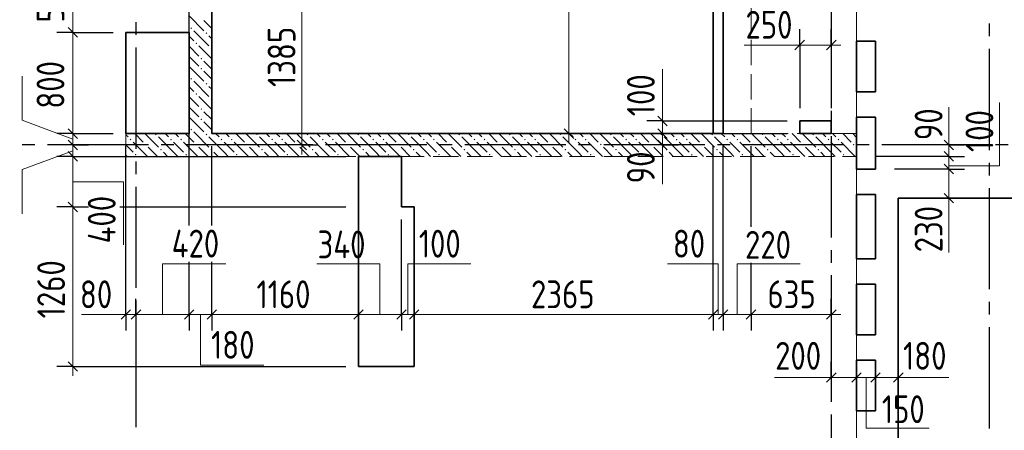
# Model space of a CAD drawing. Header units: millimetres. Extents: x 0 to 31317, y 0 to 42000.
# Tile 6 of 12: x 15404 to 23193, y 22376 to 25620. Entities that reach past the tile are written whole.
import ezdxf

# ---------------------------------------------------------------- set-up
doc = ezdxf.new("R2010")
doc.units = ezdxf.units.MM
doc.linetypes.add('______2', pattern=[270, 200, -70])
doc.linetypes.add('______5', pattern=[1100, 800, -100, 100, -100])
for name, color, linetype, lineweight in [('Standard', 7, 'Continuous', 25), ('ЖБ Балка Вышележаща', 7, 'Continuous', 25), ('Оси', 40, '______5', 18), ('Размерная выноска', 7, 'Continuous', 13)]:
    doc.layers.add(name, color=color, linetype=linetype, lineweight=lineweight)
for name, color, linetype, lineweight, true_color in [('ЖБ Балка Нижележащая', 7, '______2', 25, 0x8c8cff), ('ЖБ Перекрытие верхний уровень', 7, 'Continuous', 25, 0xe0e0ff), ('ЖБ Стена верхний уровень', 7, 'Continuous', 25, 0x006e00)]:
    doc.layers.add(name, color=color, linetype=linetype, lineweight=lineweight, true_color=true_color)
doc.styles.add('GOST 2.304-81', font='txt')

msp = doc.modelspace()

# ---------------------------------------------------------------- hatches: boundary and pattern name
at = {"layer": 'ЖБ Стена верхний уровень', "linetype": 'Continuous', "lineweight": 18, "transparency": 33554687}
for points in [[(16754.4, 25553.1), (16760.9, 25559.6), (16767.4, 25553.1), (16760.9, 25546.6)], [(16874.5, 25513.1), (16881, 25519.6), (16887.5, 25513.1), (16881, 25506.6)], [(16794.5, 25433.1), (16801, 25439.6), (16807.5, 25433.1), (16801, 25426.6)], [(16914.5, 25393.1), (16921, 25399.6), (16924, 25396.6), (16924, 25389.7), (16921, 25386.6)], [(16834.5, 25313.1), (16840.9, 25319.6), (16847.4, 25313.1), (16840.9, 25306.6)], [(16834.5, 25233.1), (16840.9, 25239.6), (16847.4, 25233.1), (16840.9, 25226.6)], [(16754.4, 25153.1), (16760.9, 25159.6), (16767.4, 25153.1), (16760.9, 25146.6)], [(16874.5, 25113.1), (16881, 25119.6), (16887.5, 25113.1), (16881, 25106.6)], [(16794.5, 25033.1), (16801, 25039.6), (16807.5, 25033.1), (16801, 25026.6)], [(16914.5, 24993.1), (16921, 24999.6), (16924, 24996.6), (16924, 24989.7), (16921, 24986.6)], [(16834.5, 24913.1), (16840.9, 24919.6), (16847.4, 24913.1), (16840.9, 24906.6)], [(16834.5, 24833.1), (16840.9, 24839.6), (16847.4, 24833.1), (16840.9, 24826.6)], [(16474.5, 24713.1), (16481, 24719.6), (16487.5, 24713.1), (16481, 24706.6)], [(16754.4, 24753.1), (16760.9, 24759.6), (16767.4, 24753.1), (16760.9, 24746.6)], [(16874.5, 24713.1), (16881, 24719.6), (16887.5, 24713.1), (16881, 24706.6)], [(17274.5, 24713.1), (17281, 24719.6), (17287.5, 24713.1), (17281, 24706.6)], [(17674.5, 24713.1), (17681, 24719.6), (17687.5, 24713.1), (17681, 24706.6)], [(18074.5, 24713.1), (18081, 24719.6), (18087.5, 24713.1), (18081, 24706.6)], [(18474.5, 24713.1), (18481, 24719.6), (18487.5, 24713.1), (18481, 24706.6)], [(18874.5, 24713.1), (18881, 24719.6), (18887.5, 24713.1), (18881, 24706.6)], [(19274.5, 24713.1), (19281, 24719.6), (19287.5, 24713.1), (19281, 24706.6)], [(19674.5, 24713.1), (19681, 24719.6), (19687.5, 24713.1), (19681, 24706.6)], [(20074.5, 24713.1), (20081, 24719.6), (20087.5, 24713.1), (20081, 24706.6)], [(20474.5, 24713.1), (20481, 24719.6), (20487.5, 24713.1), (20481, 24706.6)], [(20874.5, 24713.1), (20881, 24719.6), (20887.5, 24713.1), (20881, 24706.6)], [(21274.5, 24713.1), (21281, 24719.6), (21287.5, 24713.1), (21281, 24706.6)], [(21674.5, 24713.1), (21681, 24719.6), (21687.5, 24713.1), (21681, 24706.6)], [(16274.5, 24673.1), (16281, 24679.6), (16287.5, 24673.1), (16281, 24666.6)], [(16394.5, 24633.1), (16401, 24639.6), (16407.5, 24633.1), (16401, 24626.6)], [(16594.5, 24673.1), (16601, 24679.6), (16607.5, 24673.1), (16601, 24666.6)], [(16674.5, 24673.1), (16681, 24679.6), (16687.5, 24673.1), (16681, 24666.6)], [(16794.5, 24633.1), (16801, 24639.6), (16807.5, 24633.1), (16801, 24626.6)], [(16994.5, 24673.1), (17001, 24679.6), (17007.5, 24673.1), (17001, 24666.6)], [(17074.5, 24673.1), (17081, 24679.6), (17087.5, 24673.1), (17081, 24666.6)], [(17194.5, 24633.1), (17201, 24639.6), (17207.5, 24633.1), (17201, 24626.6)], [(17394.5, 24673.1), (17401, 24679.6), (17407.5, 24673.1), (17401, 24666.6)], [(17474.5, 24673.1), (17481, 24679.6), (17487.5, 24673.1), (17481, 24666.6)], [(17594.5, 24633.1), (17601, 24639.6), (17607.5, 24633.1), (17601, 24626.6)], [(17794.5, 24673.1), (17801, 24679.6), (17807.5, 24673.1), (17801, 24666.6)], [(17874.5, 24673.1), (17881, 24679.6), (17887.5, 24673.1), (17881, 24666.6)], [(17994.5, 24633.1), (18001, 24639.6), (18007.5, 24633.1), (18001, 24626.6)], [(18194.5, 24673.1), (18201, 24679.6), (18207.5, 24673.1), (18201, 24666.6)], [(18274.5, 24673.1), (18281, 24679.6), (18287.5, 24673.1), (18281, 24666.6)], [(18394.5, 24633.1), (18401, 24639.6), (18407.5, 24633.1), (18401, 24626.6)], [(18594.5, 24673.1), (18601, 24679.6), (18607.5, 24673.1), (18601, 24666.6)], [(18674.5, 24673.1), (18681, 24679.6), (18687.5, 24673.1), (18681, 24666.6)], [(18794.5, 24633.1), (18801, 24639.6), (18807.5, 24633.1), (18801, 24626.6)], [(18994.5, 24673.1), (19001, 24679.6), (19007.5, 24673.1), (19001, 24666.6)], [(19074.5, 24673.1), (19081, 24679.6), (19087.5, 24673.1), (19081, 24666.6)], [(19194.5, 24633.1), (19201, 24639.6), (19207.5, 24633.1), (19201, 24626.6)], [(19394.5, 24673.1), (19401, 24679.6), (19407.5, 24673.1), (19401, 24666.6)], [(19474.5, 24673.1), (19481, 24679.6), (19487.5, 24673.1), (19481, 24666.6)], [(19594.5, 24633.1), (19601, 24639.6), (19607.5, 24633.1), (19601, 24626.6)], [(19794.5, 24673.1), (19801, 24679.6), (19807.5, 24673.1), (19801, 24666.6)], [(19874.5, 24673.1), (19881, 24679.6), (19887.5, 24673.1), (19881, 24666.6)], [(19994.5, 24633.1), (20001, 24639.6), (20007.5, 24633.1), (20001, 24626.6)], [(20194.5, 24673.1), (20201, 24679.6), (20207.5, 24673.1), (20201, 24666.6)], [(20274.5, 24673.1), (20281, 24679.6), (20287.5, 24673.1), (20281, 24666.6)], [(20394.5, 24633.1), (20401, 24639.6), (20407.5, 24633.1), (20401, 24626.6)], [(20594.5, 24673.1), (20601, 24679.6), (20607.5, 24673.1), (20601, 24666.6)], [(20674.5, 24673.1), (20681, 24679.6), (20687.5, 24673.1), (20681, 24666.6)], [(20794.5, 24633.1), (20801, 24639.6), (20807.5, 24633.1), (20801, 24626.6)], [(20994.5, 24673.1), (21001, 24679.6), (21007.5, 24673.1), (21001, 24666.6)], [(21074.5, 24673.1), (21081, 24679.6), (21087.5, 24673.1), (21081, 24666.6)], [(21194.5, 24633.1), (21201, 24639.6), (21207.5, 24633.1), (21201, 24626.6)], [(21394.5, 24673.1), (21401, 24679.6), (21407.5, 24673.1), (21401, 24666.6)], [(21474.5, 24673.1), (21481, 24679.6), (21487.5, 24673.1), (21481, 24666.6)], [(21594.5, 24633.1), (21601, 24639.6), (21607.5, 24633.1), (21601, 24626.6)], [(21794.5, 24673.1), (21801, 24679.6), (21807.5, 24673.1), (21801, 24666.6)], [(21874.5, 24673.1), (21881, 24679.6), (21887.5, 24673.1), (21881, 24666.6)], [(21994.5, 24633.1), (22001, 24639.6), (22007.5, 24633.1), (22001, 24626.6)], [(16314.5, 24553.1), (16321, 24559.6), (16327.5, 24553.1), (16321, 24546.6)], [(16514.5, 24593.1), (16521, 24599.6), (16527.5, 24593.1), (16521, 24586.6)], [(16714.5, 24553.1), (16721, 24559.6), (16727.5, 24553.1), (16721, 24546.6)], [(16914.5, 24593.1), (16921, 24599.6), (16927.5, 24593.1), (16921, 24586.6)], [(17114.5, 24553.1), (17121, 24559.6), (17127.5, 24553.1), (17121, 24546.6)], [(17314.5, 24593.1), (17321, 24599.6), (17327.5, 24593.1), (17321, 24586.6)], [(17514.5, 24553.1), (17521, 24559.6), (17527.5, 24553.1), (17521, 24546.6)], [(17714.5, 24593.1), (17721, 24599.6), (17727.5, 24593.1), (17721, 24586.6)], [(17914.5, 24553.1), (17921, 24559.6), (17927.5, 24553.1), (17921, 24546.6)], [(18114.5, 24593.1), (18121, 24599.6), (18127.5, 24593.1), (18121, 24586.6)], [(18314.5, 24553.1), (18321, 24559.6), (18327.5, 24553.1), (18321, 24546.6)], [(18514.5, 24593.1), (18521, 24599.6), (18527.5, 24593.1), (18521, 24586.6)], [(18714.5, 24553.1), (18721, 24559.6), (18727.4, 24553.1), (18721, 24546.6)], [(18914.5, 24593.1), (18921, 24599.6), (18927.4, 24593.1), (18921, 24586.6)], [(19114.5, 24553.1), (19121, 24559.6), (19127.4, 24553.1), (19121, 24546.6)], [(19314.5, 24593.1), (19321, 24599.6), (19327.4, 24593.1), (19321, 24586.6)], [(19514.5, 24553.1), (19521, 24559.6), (19527.4, 24553.1), (19521, 24546.6)], [(19714.5, 24593.1), (19721, 24599.6), (19727.4, 24593.1), (19721, 24586.6)], [(19914.5, 24553.1), (19921, 24559.6), (19927.4, 24553.1), (19921, 24546.6)], [(20114.5, 24593.1), (20121, 24599.6), (20127.4, 24593.1), (20121, 24586.6)], [(20314.5, 24553.1), (20321, 24559.6), (20327.4, 24553.1), (20321, 24546.6)], [(20514.5, 24593.1), (20521, 24599.6), (20527.4, 24593.1), (20521, 24586.6)], [(20714.5, 24553.1), (20721, 24559.6), (20727.4, 24553.1), (20721, 24546.6)], [(20914.5, 24593.1), (20921, 24599.6), (20927.4, 24593.1), (20921, 24586.6)], [(21114.5, 24553.1), (21121, 24559.6), (21127.4, 24553.1), (21121, 24546.6)], [(21314.5, 24593.1), (21321, 24599.6), (21327.4, 24593.1), (21321, 24586.6)], [(21514.5, 24553.1), (21521, 24559.6), (21527.4, 24553.1), (21521, 24546.6)], [(21714.5, 24593.1), (21721, 24599.6), (21727.4, 24593.1), (21721, 24586.6)], [(21914.5, 24553.1), (21921, 24559.6), (21927.4, 24553.1), (21921, 24546.6)]]:
    msp.add_hatch(color=7, dxfattribs=at).paths.add_polyline_path(points, flags=16)

# ---------------------------------------------------------------- linework, layer by layer
at = {"layer": 'Standard', "color": 7, "linetype": 'Continuous', "lineweight": 13, "transparency": 33554687}
for p, q in [((19749, 27250), (19749, 24720)), ((15824, 26050), (15824, 25520)), ((17635.8, 26015), (17635.8, 24630)), ((15824, 25520), (15824, 24720)), ((21574, 25420), (21499, 25420)), ((21824, 25420), (21574, 25420)), ((21824, 25420), (21899, 25420)), ((20489, 24820), (20489, 24895)), ((20489, 24820), (20489, 24720)), ((15824, 24720), (15824, 24630)), ((19749, 24720), (19749, 24645)), ((20489, 24720), (20489, 24630)), ((22754, 24630), (22754, 24705)), ((15824, 24630), (15824, 24540)), ((17635.8, 24630), (17635.8, 24555)), ((20489, 24630), (20489, 24555)), ((22754, 24540), (22754, 24630)), ((15824, 24540), (15824, 24140)), ((22754, 24440), (22754, 24540)), ((22754, 24210), (22754, 24440)), ((22754, 24210), (22754, 24135)), ((15824, 24140), (15824, 22880)), ((16244, 23290), (16169, 23290)), ((16324, 23290), (16244, 23290)), ((16744, 23290), (16324, 23290)), ((16924, 23290), (16744, 23290)), ((18084, 23290), (16924, 23290)), ((18424, 23290), (18084, 23290)), ((18524, 23290), (18424, 23290)), ((20969, 23290), (20889, 23290)), ((21189, 23290), (20969, 23290)), ((21824, 23290), (21189, 23290)), ((21824, 23290), (21899, 23290)), ((15824, 22880), (15824, 22805)), ((21824, 22792.8), (21749, 22792.8)), ((21824, 22792.8), (22024, 22792.8)), ((22024, 22792.8), (22174, 22792.8)), ((22174, 22792.8), (22354, 22792.8)), ((22354, 22792.8), (22429, 22792.8))]:
    msp.add_line(p, q, dxfattribs=at)
at = {"layer": 'Standard', "color": 251, "linetype": 'Continuous', "lineweight": -3, "true_color": 0x656565, "transparency": 33554687}
for p, q in [((16744, 23992.7), (16744, 25950)), ((15824, 25520), (15699, 25520)), ((15824, 25520), (15949, 25520)), ((21574, 25420), (21574, 25545)), ((21824, 25420), (21824, 25545)), ((21574, 25420), (21574, 25295)), ((21574, 25420), (21574, 24920)), ((21824, 25420), (21824, 25295)), ((21824, 25420), (21824, 24920)), ((20489, 24820), (20364, 24820)), ((20489, 24820), (20614, 24820)), ((20489, 24820), (21474, 24820)), ((15824, 24720), (15699, 24720)), ((15824, 24720), (15949, 24720)), ((19749, 24720), (19624, 24720)), ((19749, 24720), (19874, 24720)), ((20489, 24720), (20364, 24720)), ((20489, 24720), (20614, 24720)), ((20489, 24720), (21474, 24720)), ((15824, 24630), (15699, 24630)), ((15824, 24630), (15949, 24630)), ((15824, 24630), (15824, 24630)), ((16924, 23992.7), (16924, 24620)), ((17635.8, 24630), (17510.8, 24630)), ((17635.8, 24630), (17760.8, 24630)), ((17635.8, 24630), (17635.8, 24630)), ((20489, 24630), (20364, 24630)), ((20489, 24630), (20614, 24630)), ((20489, 24630), (20489, 24630)), ((21189, 23982.7), (21189, 24620)), ((22754, 24630), (22629, 24630)), ((22754, 24630), (22879, 24630)), ((22754, 24630), (22754, 24630)), ((15824, 24540), (15699, 24540)), ((15824, 24540), (15949, 24540)), ((22754, 24540), (22629, 24540)), ((22754, 24540), (22879, 24540)), ((22754, 24440), (22629, 24440)), ((22754, 24440), (22879, 24440)), ((22754, 24210), (22629, 24210)), ((22754, 24210), (22879, 24210)), ((22754, 24210), (22754, 24210)), ((15824, 24140), (15699, 24140)), ((15824, 24140), (15949, 24140)), ((15824, 24140), (15911, 24140)), ((16195.9, 24140), (17984, 24140)), ((18084, 23986.1), (18084, 24040)), ((16244, 23290), (16244, 23415)), ((16324, 23290), (16324, 23415)), ((16744, 23290), (16744, 23415)), ((16924, 23290), (16924, 23415)), ((18084, 23290), (18084, 23415)), ((18424, 23290), (18424, 23415)), ((18524, 23290), (18524, 23415)), ((20889, 23290), (20889, 23415)), ((20969, 23290), (20969, 23415)), ((21189, 23290), (21189, 23415)), ((21824, 23290), (21824, 23415)), ((16244, 23290), (16244, 23165)), ((16324, 23290), (16324, 23165)), ((16324, 23290), (16324, 23290)), ((16744, 23290), (16744, 23165)), ((16924, 23290), (16924, 23165)), ((18084, 23290), (18084, 23165)), ((18424, 23290), (18424, 23165)), ((18524, 23290), (18524, 23165)), ((18524, 23290), (18524, 23290)), ((20889, 23290), (20889, 23165)), ((20969, 23290), (20969, 23165)), ((21189, 23290), (21189, 23165)), ((21824, 23290), (21824, 23165)), ((21824, 23290), (21824, 23290)), ((21824, 22792.8), (21824, 22917.8)), ((22024, 22792.8), (22024, 22917.8)), ((22174, 22792.8), (22174, 22917.8)), ((22354, 22792.8), (22354, 22917.8)), ((15824, 22880), (15699, 22880)), ((15824, 22880), (15949, 22880)), ((15824, 22880), (17984, 22880)), ((21824, 22792.8), (21824, 22667.8)), ((22024, 22792.8), (22024, 22667.8)), ((22174, 22792.8), (22174, 22667.8)), ((22354, 22792.8), (22354, 22667.8))]:
    msp.add_line(p, q, dxfattribs=at)
at = {"layer": 'Standard', "color": 7, "linetype": 'Continuous', "lineweight": 25, "transparency": 33554687}
for p, q in [((15786.5, 25557.5), (15861.5, 25482.5)), ((21611.5, 25457.5), (21536.5, 25382.5)), ((21861.5, 25457.5), (21786.5, 25382.5)), ((20451.5, 24857.5), (20526.5, 24782.5)), ((15786.5, 24757.5), (15861.5, 24682.5)), ((19711.5, 24757.5), (19786.5, 24682.5)), ((20451.5, 24757.5), (20526.5, 24682.5)), ((15786.5, 24667.5), (15861.5, 24592.5)), ((17598.3, 24667.5), (17673.3, 24592.5)), ((20451.5, 24667.5), (20526.5, 24592.5)), ((22791.5, 24592.5), (22716.5, 24667.5)), ((15786.5, 24577.5), (15861.5, 24502.5)), ((22791.5, 24502.5), (22716.5, 24577.5)), ((22791.5, 24402.5), (22716.5, 24477.5)), ((22791.5, 24172.5), (22716.5, 24247.5)), ((15786.5, 24177.5), (15861.5, 24102.5)), ((16281.5, 23327.5), (16206.5, 23252.5)), ((16361.5, 23327.5), (16286.5, 23252.5)), ((16781.5, 23327.5), (16706.5, 23252.5)), ((16961.5, 23327.5), (16886.5, 23252.5)), ((18121.5, 23327.5), (18046.5, 23252.5)), ((18461.5, 23327.5), (18386.5, 23252.5)), ((18561.5, 23327.5), (18486.5, 23252.5)), ((20926.5, 23327.5), (20851.5, 23252.5)), ((21006.5, 23327.5), (20931.5, 23252.5)), ((21226.5, 23327.5), (21151.5, 23252.5)), ((21861.5, 23327.5), (21786.5, 23252.5)), ((15786.5, 22917.5), (15861.5, 22842.5)), ((21786.5, 22755.3), (21861.5, 22830.3)), ((21986.5, 22755.3), (22061.5, 22830.3)), ((22136.5, 22755.3), (22211.5, 22830.3)), ((22316.5, 22755.3), (22391.5, 22830.3))]:
    msp.add_line(p, q, dxfattribs=at)
at = {"layer": 'Standard', "color": 7, "linetype": 'Continuous', "lineweight": 13, "transparency": 33554687}
for points in [[(7674, 17930), (22024, 17930), (22024, 39170), (7674, 39170), (7674, 17930)], [(20889, 23290), (20778.9, 23290), (20778.9, 23290), (18524, 23290)]]:
    msp.add_lwpolyline(points, dxfattribs=at)
at = {"layer": 'Standard', "color": 251, "linetype": 'Continuous', "lineweight": -3, "true_color": 0x656565, "transparency": 33554687}
for points in [[(15824, 25520), (16053.9, 25520), (16053.9, 25520), (16144, 25520)], [(15824, 24720), (16120.7, 24720), (16120.7, 24720), (16144, 24720)], [(16244, 23290), (16244, 23307), (16244, 23307), (16244, 24620)], [(20889, 23290), (20889, 23307), (20889, 23307), (20889, 23307), (20889, 23307), (20889, 23307), (20889, 23307), (20889, 23340.8), (20889, 23340.8), (20889, 23351), (20889, 23351), (20889, 23364.6), (20889, 23364.6), (20889, 23519.2), (20889, 23519.2), (20889, 24620)], [(20969, 23290), (20969, 23307), (20969, 23307), (20969, 23307), (20969, 23307), (20969, 23307), (20969, 23307), (20969, 23334), (20969, 23334), (20969, 23342.1), (20969, 23342.1), (20969, 23353), (20969, 23353), (20969, 23476.4), (20969, 23476.4), (20969, 24620)], [(15824, 24540), (16135.8, 24540), (16135.8, 24540), (17984, 24540)], [(22754, 24540), (22737, 24540), (22737, 24540), (22174, 24540)], [(22754, 24440), (22737, 24440), (22737, 24440), (22324, 24440)], [(18424, 23290), (18424, 23307), (18424, 23307), (18424, 23307), (18424, 23307), (18424, 23550.4), (18424, 23550.4), (18424, 23624), (18424, 23624), (18424, 24040)], [(16744, 23290), (16744, 23307), (16744, 23307), (16744, 23693.3), (16744, 23693.3), (16744, 23707.8)], [(16924, 23290), (16924, 23307), (16924, 23307), (16924, 23678), (16924, 23678), (16924, 23707.8)], [(18084, 23290), (18084, 23307), (18084, 23307), (18084, 23307), (18084, 23307), (18084, 23579.3), (18084, 23579.3), (18084, 23661.6), (18084, 23661.6), (18084, 23701.2)], [(21189, 23290), (21189, 23298.2), (21189, 23298.2), (21189, 23307), (21189, 23307), (21189, 23307), (21189, 23307), (21189, 23307), (21189, 23307), (21189, 23315.2), (21189, 23315.2), (21189, 23317.7), (21189, 23317.7), (21189, 23321.1), (21189, 23321.1), (21189, 23358.8), (21189, 23358.8), (21189, 23520.6), (21189, 23520.6), (21189, 23697.9)]]:
    msp.add_lwpolyline(points, dxfattribs=at)
at = {"layer": 'ЖБ Балка Вышележаща', "color": 7, "linetype": 'Continuous', "lineweight": 35, "transparency": 33554687}
for p, q in [((20889, 27250), (20889, 24720)), ((20969, 24720), (20969, 27250)), ((20889, 24720), (20969, 24720))]:
    msp.add_line(p, q, dxfattribs=at)
at = {"layer": 'ЖБ Балка Нижележащая', "color": 251, "linetype": '______2', "lineweight": 18, "true_color": 0x656565, "transparency": 33554687}
for p, q in [((21189, 24720), (21189, 27250)), ((20969, 24720), (21189, 24720))]:
    msp.add_line(p, q, dxfattribs=at)
at = {"layer": 'ЖБ Перекрытие верхний уровень', "color": 7, "linetype": 'Continuous', "lineweight": 35, "transparency": 33554687}
for p, q in [((20969, 24720), (20969, 27250)), ((16924, 26015), (16924, 24720)), ((16744, 25520), (16244, 25520)), ((16244, 25520), (16244, 24720)), ((16744, 24720), (16744, 25520)), ((22024, 25050), (22024, 25450)), ((22024, 25450), (22174, 25450)), ((22174, 25450), (22174, 25050)), ((22174, 25050), (22024, 25050)), ((22024, 24540), (22024, 24850)), ((22024, 24850), (22174, 24850)), ((22174, 24850), (22174, 24440)), ((21824, 24820), (21574, 24820)), ((21574, 24820), (21574, 24720)), ((21824, 24720), (21824, 24820)), ((16244, 24720), (16744, 24720)), ((16924, 24720), (20969, 24720)), ((21574, 24720), (21824, 24720)), ((18424, 24540), (18084, 24540)), ((18084, 24540), (18084, 24140)), ((18424, 24140), (18424, 24540)), ((22024, 24440), (22024, 24540)), ((22174, 24440), (22024, 24440)), ((22024, 23730), (22024, 24240)), ((22024, 24240), (22174, 24240)), ((22174, 24240), (22174, 23730)), ((22354, 17930), (22354, 24210)), ((22354, 24210), (23774, 24210)), ((18084, 24140), (18084, 22880)), ((18524, 24140), (18424, 24140)), ((18524, 22880), (18524, 24140)), ((22174, 23730), (22024, 23730)), ((22024, 23130), (22024, 23530)), ((22024, 23530), (22174, 23530)), ((22174, 23530), (22174, 23130)), ((22174, 23130), (22024, 23130)), ((22024, 22530), (22024, 22930)), ((22024, 22930), (22174, 22930)), ((22174, 22930), (22174, 22530)), ((18084, 22880), (18524, 22880)), ((22174, 22530), (22024, 22530))]:
    msp.add_line(p, q, dxfattribs=at)
at = {"layer": 'ЖБ Стена верхний уровень', "color": 251, "linetype": '______2', "lineweight": 13, "true_color": 0x656565, "transparency": 33554687}
for p, q in [((16744, 27250), (16744, 24720)), ((16924, 24720), (16924, 27250)), ((16744, 24720), (16244, 24720)), ((16244, 24720), (16244, 24540)), ((22024, 24720), (16924, 24720)), ((22024, 24540), (22024, 24720)), ((16244, 24540), (22024, 24540))]:
    msp.add_line(p, q, dxfattribs=at)
at = {"layer": 'ЖБ Стена верхний уровень', "color": 9, "linetype": 'Continuous', "lineweight": 18, "true_color": 0xc7c7c7, "transparency": 33554687}
for p, q in [((16744, 25650.1), (16860.9, 25533.1)), ((16860.9, 25613.1), (16924, 25550.1)), ((16744, 25490.1), (16781, 25453.1)), ((16781, 25533.1), (16901, 25413.1)), ((16924, 25470.1), (16901, 25493.1)), ((16744, 25410.1), (16821, 25333.1)), ((16924, 25310.1), (16821, 25413.1)), ((16781, 25293.1), (16744, 25330.1)), ((16744, 25250.1), (16860.9, 25133.1)), ((16821, 25253.1), (16781, 25293.1)), ((16860.9, 25293.1), (16924, 25230.1)), ((16860.9, 25213.1), (16924, 25150.1)), ((16744, 25090.1), (16781, 25053.1)), ((16781, 25133.1), (16901, 25013.1)), ((16924, 25070.1), (16901, 25093.1)), ((16744, 25010.1), (16821, 24933.1)), ((16924, 24910.1), (16821, 25013.1)), ((16781, 24893.1), (16744, 24930.1)), ((16744, 24850.1), (16860.9, 24733.1)), ((16821, 24853.1), (16781, 24893.1)), ((16860.9, 24893.1), (16924, 24830.1)), ((16860.9, 24813.1), (16924, 24750.1)), ((16260.9, 24693.1), (16244, 24710.1)), ((16314.1, 24720), (16381, 24653.1)), ((16394.1, 24720), (16501, 24613.1)), ((16621, 24573.1), (16501, 24693.1)), ((16554.1, 24720), (16581, 24693.1)), ((16660.9, 24693.1), (16634.1, 24720)), ((16714.1, 24720), (16781, 24653.1)), ((16781, 24733.1), (16794.1, 24720)), ((16794.1, 24720), (16901, 24613.1)), ((17021, 24573.1), (16901, 24693.1)), ((16954.1, 24720), (16981, 24693.1)), ((17060.9, 24693.1), (17034.1, 24720)), ((17114.1, 24720), (17181, 24653.1)), ((17194.1, 24720), (17301, 24613.1)), ((17421, 24573.1), (17301, 24693.1)), ((17354.1, 24720), (17381, 24693.1)), ((17460.9, 24693.1), (17434.1, 24720)), ((17514.1, 24720), (17581, 24653.1)), ((17594.1, 24720), (17701, 24613.1)), ((17821, 24573.1), (17701, 24693.1)), ((17754.1, 24720), (17781, 24693.1)), ((17860.9, 24693.1), (17834.1, 24720)), ((17914.1, 24720), (17981, 24653.1)), ((17994.1, 24720), (18101, 24613.1)), ((18221, 24573.1), (18101, 24693.1)), ((18154.1, 24720), (18181, 24693.1)), ((18260.9, 24693.1), (18234.1, 24720)), ((18314.1, 24720), (18381, 24653.1)), ((18394.1, 24720), (18501, 24613.1)), ((18621, 24573.1), (18501, 24693.1)), ((18554.1, 24720), (18581, 24693.1)), ((18660.9, 24693.1), (18634.1, 24720)), ((18714.1, 24720), (18781, 24653.1)), ((18794.1, 24720), (18901, 24613.1)), ((19021, 24573.1), (18901, 24693.1)), ((18954.1, 24720), (18981, 24693.1)), ((19060.9, 24693.1), (19034.1, 24720)), ((19114.1, 24720), (19181, 24653.1)), ((19194.1, 24720), (19301, 24613.1)), ((19421, 24573.1), (19301, 24693.1)), ((19354.1, 24720), (19381, 24693.1)), ((19460.9, 24693.1), (19434.1, 24720)), ((19514.1, 24720), (19581, 24653.1)), ((19594.1, 24720), (19701, 24613.1)), ((19821, 24573.1), (19701, 24693.1)), ((19754.1, 24720), (19781, 24693.1)), ((19860.9, 24693.1), (19834.1, 24720)), ((19914.1, 24720), (19981, 24653.1)), ((19994.1, 24720), (20101, 24613.1)), ((20221, 24573.1), (20101, 24693.1)), ((20154.1, 24720), (20181, 24693.1)), ((20260.9, 24693.1), (20234.1, 24720)), ((20314.1, 24720), (20381, 24653.1)), ((20394.1, 24720), (20501, 24613.1)), ((20621, 24573.1), (20501, 24693.1)), ((20554.1, 24720), (20581, 24693.1)), ((20660.9, 24693.1), (20634.1, 24720)), ((20714.1, 24720), (20781, 24653.1)), ((20794.1, 24720), (20901, 24613.1)), ((21021, 24573.1), (20901, 24693.1)), ((20954.1, 24720), (20981, 24693.1)), ((21060.9, 24693.1), (21034.1, 24720)), ((21114.1, 24720), (21181, 24653.1)), ((21194.1, 24720), (21301, 24613.1)), ((21421, 24573.1), (21301, 24693.1)), ((21354.1, 24720), (21381, 24693.1)), ((21460.9, 24693.1), (21434.1, 24720)), ((21514.1, 24720), (21581, 24653.1)), ((21594.1, 24720), (21701, 24613.1)), ((21821, 24573.1), (21701, 24693.1)), ((21754.1, 24720), (21781, 24693.1)), ((21860.9, 24693.1), (21834.1, 24720)), ((21914.1, 24720), (21981, 24653.1)), ((21994.1, 24720), (22024, 24690.1)), ((16244, 24630.1), (16301, 24573.1)), ((16301, 24653.1), (16414.1, 24540)), ((16494.1, 24540), (16421, 24613.1)), ((16621, 24653.1), (16701, 24573.1)), ((16701, 24653.1), (16814.1, 24540)), ((16894.1, 24540), (16821, 24613.1)), ((17021, 24653.1), (17101, 24573.1)), ((17101, 24653.1), (17214.1, 24540)), ((17294.1, 24540), (17221, 24613.1)), ((17421, 24653.1), (17501, 24573.1)), ((17501, 24653.1), (17614.1, 24540)), ((17694.1, 24540), (17621, 24613.1)), ((17821, 24653.1), (17901, 24573.1)), ((17901, 24653.1), (18014.1, 24540)), ((18094.1, 24540), (18021, 24613.1)), ((18221, 24653.1), (18301, 24573.1)), ((18301, 24653.1), (18414.1, 24540)), ((18494.1, 24540), (18421, 24613.1)), ((18621, 24653.1), (18701, 24573.1)), ((18701, 24653.1), (18814.1, 24540)), ((18894.1, 24540), (18821, 24613.1)), ((19021, 24653.1), (19101, 24573.1)), ((19101, 24653.1), (19214.1, 24540)), ((19294.1, 24540), (19221, 24613.1)), ((19421, 24653.1), (19501, 24573.1)), ((19501, 24653.1), (19614.1, 24540)), ((19694.1, 24540), (19621, 24613.1)), ((19821, 24653.1), (19901, 24573.1)), ((19901, 24653.1), (20014.1, 24540)), ((20094.1, 24540), (20021, 24613.1)), ((20221, 24653.1), (20301, 24573.1)), ((20301, 24653.1), (20414.1, 24540)), ((20494.1, 24540), (20421, 24613.1)), ((20621, 24653.1), (20701, 24573.1)), ((20701, 24653.1), (20814.1, 24540)), ((20894.1, 24540), (20821, 24613.1)), ((21021, 24653.1), (21101, 24573.1)), ((21101, 24653.1), (21214.1, 24540)), ((21294.1, 24540), (21221, 24613.1)), ((21421, 24653.1), (21501, 24573.1)), ((21501, 24653.1), (21614.1, 24540)), ((21694.1, 24540), (21621, 24613.1)), ((21821, 24653.1), (21901, 24573.1)), ((21901, 24653.1), (22014.1, 24540)), ((22024, 24610.1), (22021, 24613.1)), ((16244, 24550.1), (16254.1, 24540)), ((16540.9, 24573.1), (16574.1, 24540)), ((16621, 24573.1), (16654.1, 24540)), ((16940.9, 24573.1), (16974.1, 24540)), ((17021, 24573.1), (17054.1, 24540)), ((17340.9, 24573.1), (17374.1, 24540)), ((17421, 24573.1), (17454.1, 24540)), ((17740.9, 24573.1), (17774.1, 24540)), ((17821, 24573.1), (17854.1, 24540)), ((18140.9, 24573.1), (18174.1, 24540)), ((18221, 24573.1), (18254.1, 24540)), ((18540.9, 24573.1), (18574.1, 24540)), ((18621, 24573.1), (18654.1, 24540)), ((18940.9, 24573.1), (18974.1, 24540)), ((19021, 24573.1), (19054.1, 24540)), ((19340.9, 24573.1), (19374.1, 24540)), ((19421, 24573.1), (19454.1, 24540)), ((19740.9, 24573.1), (19774.1, 24540)), ((19821, 24573.1), (19854.1, 24540)), ((20140.9, 24573.1), (20174.1, 24540)), ((20221, 24573.1), (20254.1, 24540)), ((20540.9, 24573.1), (20574.1, 24540)), ((20621, 24573.1), (20654.1, 24540)), ((20940.9, 24573.1), (20974.1, 24540)), ((21021, 24573.1), (21054.1, 24540)), ((21340.9, 24573.1), (21374.1, 24540)), ((21421, 24573.1), (21454.1, 24540)), ((21740.9, 24573.1), (21774.1, 24540)), ((21821, 24573.1), (21854.1, 24540))]:
    msp.add_line(p, q, dxfattribs=at)
at = {"layer": 'Оси', "color": 8, "linetype": '______5', "lineweight": -3, "transparency": 33554687}
for p, q in [((21824, 40100), (21824, 15930)), ((16324, 39700), (16324, 15930)), ((23074, 33090), (23074, 15930)), ((27424, 24630), (4600, 24630))]:
    msp.add_line(p, q, dxfattribs=at)
at = {"layer": 'Размерная выноска', "color": 7, "linetype": 'Continuous', "lineweight": 13, "transparency": 33554687}
for p, q in [((21574, 25420), (21134, 25420)), ((20489, 24820), (20489, 25230)), ((22754, 24630), (22754, 24930)), ((20489, 24630), (20489, 24320)), ((22754, 24210), (22754, 23780)), ((16244, 23290), (15894, 23290)), ((21824, 22792.8), (21374, 22792.8)), ((22354, 22792.8), (22754, 22792.8))]:
    msp.add_line(p, q, dxfattribs=at)
at = {"layer": 'Размерная выноска', "color": 7, "linetype": 'Continuous', "lineweight": 35, "transparency": 33554687}
msp.add_lwpolyline([(16924, 24720), (20969, 24720), (20969, 27250), (20864, 27250), (20864, 29180), (16424, 29180), (16424, 27430), (16924, 27430), (16924, 24720)], dxfattribs=at)
at = {"layer": 'Размерная выноска', "color": 7, "linetype": 'Continuous', "lineweight": 13, "transparency": 33554687}
for points in [[(15824, 24675), (15424, 24825), (15424, 25175)], [(22754, 24465), (23154, 24465), (23154, 24965)], [(15824, 24585), (15424, 24435), (15424, 24085)], [(15824, 24340), (16224, 24340), (16224, 23840)], [(16534, 23290), (16534, 23690), (17034, 23690)], [(18254, 23290), (18254, 23690), (17754, 23690)], [(18474, 23290), (18474, 23690), (18974, 23690)], [(20929, 23290), (20929, 23690), (20529, 23690)], [(21079, 23290), (21079, 23690), (21579, 23690)], [(16834, 23290), (16834, 22890), (17334, 22890)], [(22099, 22792.8), (22099, 22392.8), (22599, 22392.8)]]:
    msp.add_lwpolyline(points, dxfattribs=at)

# ---------------------------------------------------------------- texts
at = {"layer": 'Standard', "color": 7, "linetype": 'Continuous', "lineweight": 25, "transparency": 33554687, "char_height": 220, "attachment_point": 7, "rotation": 90, "style": 'GOST 2.304-81'}
for s, insert, width in [('530', (15757.9, 25597.3), 500.826), ('1385', (17585.8, 25088), 594.595), ('800', (15757.9, 24916.7), 531.96), ('100', (20427.9, 24857.5), 485.079), ('100', (23106.1, 24574.1), 485.079), ('90', (22704, 24667.5), 391.317), ('90', (20427.9, 24326.6), 391.317), ('400', (16162.9, 23852.1), 531.973), ('230', (22704, 23781.5), 516.39), ('1260', (15762.9, 23259.8), 625.741)]:
    msp.add_mtext(s, dxfattribs=dict(at, insert=insert, width=width))
at = {"layer": 'Standard', "color": 7, "linetype": 'Continuous', "lineweight": 25, "transparency": 33554687, "char_height": 220, "attachment_point": 7, "style": 'GOST 2.304-81'}
for s, insert, width in [('250', (21145.5, 25470), 516.39), ('200', (14971.5, 23720), 531.967), ('420', (16606.5, 23740.8), 531.967), ('340', (17760.1, 23734.2), 516.39), ('100', (18561.5, 23740), 485.085), ('80', (20570.6, 23740), 391.317), ('220', (21141.6, 23730.9), 531.967), ('80', (15880.6, 23340), 391.311), ('1160', (17277.2, 23340), 578.848), ('2365', (19448.5, 23340), 641.482), ('635', (21318.9, 23340), 500.814), ('180', (16917.8, 22940.8), 485.085), ('200', (21379.9, 22853.9), 531.967), ('180', (22391.5, 22853.9), 485.073), ('150', (22223.9, 22431.9), 469.509)]:
    msp.add_mtext(s, dxfattribs=dict(at, insert=insert, width=width))

doc.saveas('drawing.dxf')
